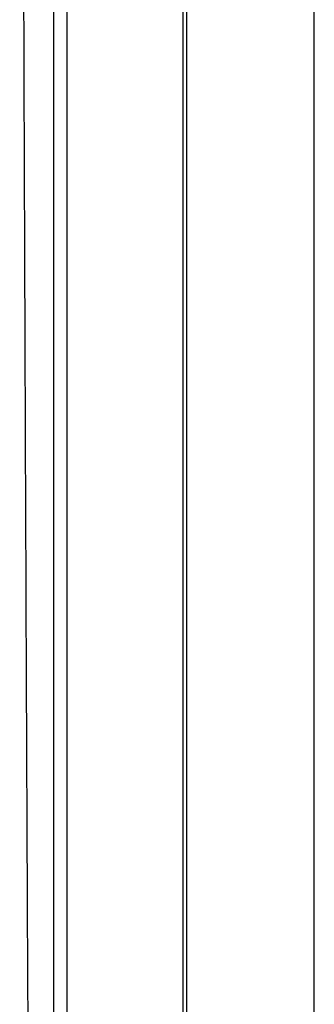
# Model space of a CAD drawing. Header units: millimetres. Extents: x -0.387 to 0.594, y -0.166 to 0.447.
# Tile 39 of 109: x 0.132 to 0.144, y 0.083 to 0.121. Entities that reach past the tile are written whole.
import ezdxf

# ---------------------------------------------------------------- set-up
doc = ezdxf.new("R2010")
doc.units = ezdxf.units.MM
doc.layers.add('FORMAT', color=7, linetype='Continuous')

msp = doc.modelspace()

# ---------------------------------------------------------------- linework, layer by layer
at = {"layer": 'FORMAT', "color": 7, "linetype": 'Continuous', "lineweight": 25}
for p, q in [((0.138618, 0.262337), (0.138618, 0.03025)), ((0.143576, 0.030294), (0.143576, 0.262294)), ((0.143576, 0.030294), (0.143576, 0.262294)), ((0.138487, 0.068939), (0.138487, 0.223649)), ((0.133478, 0.069219), (0.133478, 0.223369)), ((0.133978, 0.223369), (0.133978, 0.069219))]:
    msp.add_line(p, q, dxfattribs=at)
msp.add_open_spline([(0.132154, 0.222477), (0.132153, 0.219229), (0.132152, 0.212617), (0.132154, 0.202638), (0.13216, 0.192543), (0.13217, 0.18245), (0.132183, 0.172371), (0.132199, 0.162314), (0.13222, 0.152279), (0.132243, 0.142263), (0.132276, 0.130334), (0.13232, 0.116518), (0.13238, 0.100855), (0.132448, 0.085272), (0.1325, 0.074988), (0.132527, 0.069843)], degree=3, knots=[0, 0, 0, 0, 0.062973, 0.128199, 0.193452, 0.258786, 0.324147, 0.389373, 0.454626, 0.51996, 0.585321, 0.68872, 0.792227, 0.896059, 1, 1, 1, 1], dxfattribs=at)

doc.saveas('drawing.dxf')
